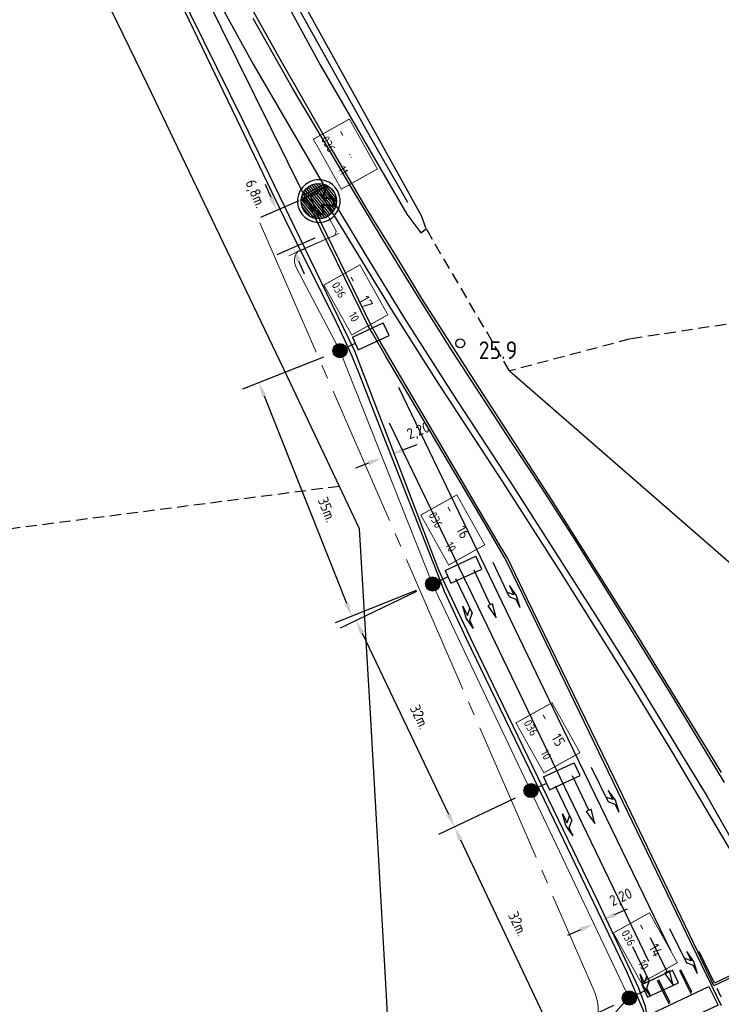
# Model space of a CAD drawing. Extents: x 234510 to 235400, y 502342 to 503395.
# Tile 8 of 15: x 234702 to 234802, y 503145 to 503284. Entities that reach past the tile are written whole.
import ezdxf
from ezdxf.enums import TextEntityAlignment as Align

# ---------------------------------------------------------------- set-up
doc = ezdxf.new("R2010")
doc.units = 0
doc.header["$MEASUREMENT"] = 0
doc.header["$PDMODE"] = 1
for name, pattern in [('CULTSCH', [2.4, 1.6, -0.8]), ('overige', [26, 20, -2, 2, -2]), ('RASTER', [1000.1, 1000, -0.1])]:
    doc.linetypes.add(name, pattern=pattern)
doc.layers.get('0').update_dxf_attribs({"linetype": 'CONTINUOUS'})
doc.layers.get('DEFPOINTS').update_dxf_attribs({"linetype": 'CONTINUOUS'})
for name, color, linetype in [('BIB-BORD-BLAUW', 5, 'CONTINUOUS'), ('ELEKTRO-VERLICHTINGS_TX', 7, 'CONTINUOUS'), ('ELEKTRO_TX', 1, 'CONTINUOUS'), ('LICHTMAST', 7, 'CONTINUOUS'), ('MDI-XX-BANDEN', 15, 'CONTINUOUS'), ('MDI-XX-GREPPEL', 12, 'CONTINUOUS'), ('MDI-XX-HECTO', 1, 'CONTINUOUS'), ('MDI-XX-MARKERING', 8, 'CONTINUOUS'), ('MDI-XX-RASTER', 7, 'CONTINUOUS'), ('MDI-XX-TALUD', 11, 'CONTINUOUS'), ('MDI-XX-TERREINAFSCH', 15, 'CONTINUOUS'), ('MDI-XX-VERLICHTING', 1, 'CONTINUOUS'), ('SOLID', 7, 'CONTINUOUS')]:
    doc.layers.add(name, color=color, linetype=linetype)
for name, color, linetype, lineweight in [('kl-bs-bm_1000', 1, 'CONTINUOUS', 25), ('kl-bs-mantelbuis', 6, 'mantelbuis', 18), ('kl-bs-ovkabel', 3, 'ov', 18), ('kl-bs-signaleringskabel', 5, 'overige', 18), ('wm-bs-lichtmast', 7, 'CONTINUOUS', 18)]:
    doc.layers.add(name, color=color, linetype=linetype, lineweight=lineweight)
doc.styles.add('ISO', font='iso.shx')
doc.styles.add('ISO25', font='ISO', dxfattribs={"height": 2.5})
doc.styles.add('MASTNUMMER', font='iso.shx', dxfattribs={"height": 2.5})
doc.styles.get("Standard").update_dxf_attribs({"font": 'txt.shx'})
doc.styles.add('TECHNICLIGHT', font='ISO')
doc.styles.add('WEGNUMMER', font='iso.shx', dxfattribs={"height": 2})
doc.linetypes.add('GREPPEL', pattern='A,25.5,-0.01,[14,RTW.shx,S=1,R=0,X=0,Y=0],1,[14,RTW.shx,S=1,R=0,X=0,Y=0],1,[14,RTW.shx,S=1,R=0,X=0,Y=0],1,[14,RTW.shx,S=1,R=0,X=0,Y=0],1,[14,RTW.shx,S=1,R=0,X=0,Y=0],0.5,-0.01', length=30.02)
doc.linetypes.add('mantelbuis', pattern='A,0,-2,[15,RTW.shx,S=1,R=0,X=0,Y=0],-2', length=4)
doc.linetypes.add('ov', pattern='A,28,-5,[23,RTW.shx,S=1.25,R=0,X=0,Y=0],-5', length=38)
doc.dimstyles.get("Standard").update_dxf_attribs({"dimtxt": 3, "dimasz": 3, "dimexe": 2.5, "dimexo": 2.5, "dimgap": 1.5, "dimtad": 0, "dimzin": 0, "dimdsep": 46, "dimtxsty": 'Standard', "dimcen": -3, "dimdle": 1.25, "dimadec": 0, "dimazin": 0, "dimtfac": 0.75, "dimtofl": 0, "dimtmove": 2, "dimatfit": 3, "dimfxl": 0, "dimtvp": 1.5, "dimtolj": 1, "dimtzin": 0, "dimarcsym": 0})

# ---------------------------------------------------------------- blocks, each defined once
blk = doc.blocks.new('LICHTMAST')
at = {"color": 2, "linetype": 'Continuous'}
for p, q in [((-0.43, 0.25), (-0.87, 0.5)), ((0, 0.5), (0, 1)), ((0.43, 0.25), (0.87, 0.5)), ((-0.43, -0.25), (-0.87, -0.5)), ((0, -0.5), (0, -1)), ((0.43, -0.25), (0.87, -0.5))]:
    blk.add_line(p, q, dxfattribs=at)
blk.add_circle((0, 0), 0.5, dxfattribs=at)
blk = doc.blocks.new('PIJLR')
at = {"color": 8}
for p, q in [((0, 0), (5.45, 0)), ((5.45, -0.75), (4.7, 0)), ((6.2, -0.75), (5.45, 0)), ((4, -0.75), (5.45, -0.75)), ((5.7, -1.05), (4, -0.75)), ((7.5, -0.75), (5.7, -1.05)), ((7.5, -0.75), (6.2, -0.75))]:
    blk.add_line(p, q, dxfattribs=at)
blk = doc.blocks.new('PIJL')
at = {"color": 8}
for p, q in [((0, 0), (5.45, 0)), ((7.5, 0), (5.45, 0.38)), ((5.45, 0.38), (5.45, -0.38)), ((5.45, -0.38), (7.5, 0))]:
    blk.add_line(p, q, dxfattribs=at)
blk = doc.blocks.new('PIJLL')
at = {"color": 8}
for p, q in [((0, 0), (5.45, 0)), ((5.7, 1.05), (4, 0.75)), ((4, 0.75), (5.45, 0.75)), ((5.45, 0.75), (4.7, 0)), ((6.2, 0.75), (5.45, 0)), ((7.5, 0.75), (5.7, 1.05)), ((7.5, 0.75), (6.2, 0.75))]:
    blk.add_line(p, q, dxfattribs=at)
blk = doc.blocks.new('PUNT125')
at = {"color": 0}
blk.add_circle((0, 0), 0.625, dxfattribs=at)
blk = doc.blocks.new('AL-10m-SOX')
at = {"layer": 'SOLID'}
for points in [[(0, 1, 0.414214), (-1, 0), (0, 0)], [(0, -1, -0.414214), (-1, 0), (0, 0)], [(0, 1, -0.414214), (1, 0), (0, 0)], [(0, -1, 0.414214), (1, 0), (0, 0)]]:
    blk.add_hatch(color=256, dxfattribs=at).paths.add_polyline_path(points)
at = {"layer": 'LICHTMAST', "color": 7}
for p, q in [((2.4, 0), (1, 0)), ((2.4, 1), (7.2, 1)), ((2.4, 1), (2.4, -1)), ((7.2, -1), (7.2, 1)), ((2.4, -1), (7.2, -1))]:
    blk.add_line(p, q, dxfattribs=at)
blk.add_circle((0, 0), 1, dxfattribs=at)
at = {"layer": 'ELEKTRO_TX', "color": 7, "style": 'TECHNICLIGHT'}
blk.add_attdef('NR', (-1.94, -4.42), '', height=2.5, dxfattribs=at)
blk = doc.blocks.new('pijl-binnen')
at = {"layer": 'BIB-BORD-BLAUW'}
for p, q in [((-3.06, -0.46), (0.22, 3.41)), ((0.64, 3.28), (3.05, -1.05)), ((-0.77, -0.64), (-2.81, -0.91)), ((-1.04, -3.41), (-0.77, -0.64)), ((0.77, -0.79), (0.5, -3.56)), ((2.72, -1.44), (0.77, -0.79)), ((0.5, -3.56), (-1.04, -3.41))]:
    blk.add_line(p, q, dxfattribs=at)
at = {"layer": 'BIB-BORD-BLAUW', "extrusion": (0, 0, -1)}
for centre, major_axis, start_param, end_param in [((0.4, 3.25), (-0.169, 0.169), 6.201322, 8.515931), ((-2.85, -0.64), (0.195, 0.195), 2.224647, 4.616129), ((2.81, -1.18), (0.194, 0.194), 0.277108, 2.688528)]:
    blk.add_ellipse(centre, major_axis=major_axis, ratio=1, start_param=start_param, end_param=end_param, dxfattribs=at)
blk = doc.blocks.new('pijl-buiten')
at = {"layer": 'BIB-BORD-BLAUW'}
for p, q in [((-3.22, -0.33), (0.07, 3.54)), ((0.83, 3.35), (3.22, -0.95)), ((-1, -0.87), (-2.79, -1.11)), ((-1.26, -3.59), (-1, -0.87)), ((0.94, -1.06), (0.68, -3.77)), ((2.65, -1.63), (0.94, -1.06)), ((0.68, -3.77), (-1.26, -3.59))]:
    blk.add_line(p, q, dxfattribs=at)
at = {"layer": 'BIB-BORD-BLAUW', "extrusion": (0, 0, -1)}
for centre, major_axis, start_param, end_param in [((0.4, 3.25), (-0.311, 0.311), 6.201125, 8.414972), ((-2.85, -0.64), (0.337, 0.337), 2.224674, 4.621343), ((2.81, -1.18), (-0.336, 0.336), 1.847794, 4.263707)]:
    blk.add_ellipse(centre, major_axis=major_axis, ratio=1, start_param=start_param, end_param=end_param, dxfattribs=at)
blk = doc.blocks.new('PIJLBORD-OPEN')
at = {"layer": 'BIB-BORD-BLAUW'}
h = blk.add_hatch(dxfattribs=at)
h.set_pattern_fill('ANSI31,_O', color=256, scale=4)
h.set_pattern_definition([(45, (-236992.7228, -485636.5885), (-0.3535533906, 0.3535533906), [])])
edge = h.paths.add_edge_path(flags=16)
edge.add_line((-3.17, -0.64), (-0.27, 3.53))
edge = h.paths.add_edge_path(flags=16)
edge.add_ellipse((-2.78, -0.9), major_axis=(0.337, 0.337), ratio=1, start_angle=100.6874, end_angle=238.0064, ccw=False)
edge = h.paths.add_edge_path(flags=16)
edge.add_line((-0.91, -0.96), (-2.67, -1.37))
edge = h.paths.add_edge_path(flags=16)
edge.add_line((-0.91, -3.69), (-0.91, -0.96))
edge = h.paths.add_edge_path(flags=16)
edge.add_line((1.04, -3.69), (-0.91, -3.69))
edge = h.paths.add_edge_path(flags=16)
edge.add_line((1.04, -0.96), (1.04, -3.69))
edge = h.paths.add_edge_path(flags=16)
edge.add_line((2.79, -1.37), (1.04, -0.96))
edge = h.paths.add_edge_path(flags=16)
edge.add_ellipse((2.91, -0.91), major_axis=(-0.336, 0.336), ratio=1, start_angle=121.1784, end_angle=259.6, ccw=False)
edge = h.paths.add_edge_path(flags=16)
edge.add_line((0.51, 3.42), (3.3, -0.64))
edge = h.paths.add_edge_path(flags=16)
edge.add_ellipse((0.09, 3.28), major_axis=(-0.311, 0.311), ratio=1, start_angle=-116.6716, end_angle=10.1725, ccw=False)
edge = h.paths.add_edge_path()
edge.add_arc((0, 0), 4.16, 0, 360)
blk.add_circle((0, 0), 4.16, dxfattribs=at)
at = {"layer": 'BIB-BORD-BLAUW', "extrusion": (0, 0, -1)}
blk.add_ellipse((0, 0), major_axis=(3.21, 3.88), ratio=1, start_param=0.095409, end_param=6.378594, dxfattribs=at)
at = {"layer": 'BIB-BORD-BLAUW', "rotation": 5.470804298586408}
for name in ['pijl-buiten', 'pijl-binnen']:
    blk.add_blockref(name, (0, 0), dxfattribs=at)
blk = doc.blocks.new('*D33')
at = {"layer": 'DEFPOINTS', "color": 0}
for p in [(234747.57, 503237.25, 8.3), (234760.69, 503204.2, 8.31), (234749.23, 503199.64)]:
    blk.add_point(p, dxfattribs=at)
at = {"layer": 'kl-bs-bm_1000', "color": 0, "lineweight": -2}
for p, q in [((234745.24, 503236.33), (234733.78, 503231.77)), ((234736.84, 503230.84), (234748.49, 503201.5)), ((234758.37, 503203.27), (234746.9, 503198.72))]:
    blk.add_line(p, q, dxfattribs=at)
at = {"layer": 'kl-bs-bm_1000', "color": 0}
for points in [[(234737.15, 503230.96), (234736.53, 503230.71), (234736.1, 503232.7)], [(234748.8, 503201.63), (234748.18, 503201.38), (234749.23, 503199.64)]]:
    blk.add_solid(points, dxfattribs=at)
at = {"layer": 'kl-bs-bm_1000', "color": 0, "insert": (234745.73, 503214.74), "char_height": 1.5, "attachment_point": 5, "rotation": 291.6587, "style": 'ISO'}
blk.add_mtext('\\A1;35m.', dxfattribs=at)
blk = doc.blocks.new('*D34')
at = {"layer": 'DEFPOINTS', "color": 0}
for p in [(234760.69, 503204.2, 8.31), (234774.63, 503174.96, 8.36), (234763.79, 503169.79)]:
    blk.add_point(p, dxfattribs=at)
at = {"layer": 'kl-bs-bm_1000', "color": 0, "lineweight": -2}
for p, q in [((234758.43, 503203.12), (234747.6, 503197.95)), ((234750.71, 503197.22), (234762.93, 503171.6)), ((234772.37, 503173.88), (234761.54, 503168.72))]:
    blk.add_line(p, q, dxfattribs=at)
at = {"layer": 'kl-bs-bm_1000', "color": 0}
for points in [[(234751.02, 503197.37), (234750.41, 503197.08), (234749.85, 503199.03)], [(234763.23, 503171.74), (234762.63, 503171.45), (234763.79, 503169.79)]]:
    blk.add_solid(points, dxfattribs=at)
at = {"layer": 'kl-bs-bm_1000', "color": 0, "insert": (234758.85, 503185.38), "char_height": 1.5, "attachment_point": 5, "rotation": 295.49, "style": 'ISO'}
blk.add_mtext('\\A1;32m.', dxfattribs=at)
blk = doc.blocks.new('*D35')
at = {"layer": 'DEFPOINTS', "color": 0}
for p in [(234774.63, 503174.96, 8.36), (234788.55, 503145.58, 8.39), (234777.68, 503140.43)]:
    blk.add_point(p, dxfattribs=at)
at = {"layer": 'kl-bs-bm_1000', "color": 0, "lineweight": -2}
for p, q in [((234772.37, 503173.89), (234761.5, 503168.74)), ((234764.62, 503168), (234776.82, 503142.24)), ((234786.29, 503144.51), (234775.42, 503139.36))]:
    blk.add_line(p, q, dxfattribs=at)
at = {"layer": 'kl-bs-bm_1000', "color": 0}
for points in [[(234764.92, 503168.15), (234764.32, 503167.86), (234763.76, 503169.81)], [(234777.12, 503142.38), (234776.52, 503142.1), (234777.68, 503140.43)]]:
    blk.add_solid(points, dxfattribs=at)
at = {"layer": 'kl-bs-bm_1000', "color": 0, "insert": (234772.76, 503156.08), "char_height": 1.5, "attachment_point": 5, "rotation": 295.3456, "style": 'ISO'}
blk.add_mtext('\\A1;32m.', dxfattribs=at)
blk = doc.blocks.new('*D36')
at = {"layer": 'DEFPOINTS', "color": 0}
for p in [(234744.02, 503259.44), (234746.31, 503254.15), (234740.91, 503251.81)]:
    blk.add_point(p, dxfattribs=at)
at = {"layer": 'kl-bs-bm_1000', "color": 0, "lineweight": -2}
for p, q in [((234737.82, 503258.93), (234737.03, 503260.77)), ((234741.72, 503258.45), (234736.32, 503256.11)), ((234744.01, 503253.16), (234738.61, 503250.82)), ((234741.7, 503249.98), (234742.5, 503248.14))]:
    blk.add_line(p, q, dxfattribs=at)
at = {"layer": 'kl-bs-bm_1000', "color": 0}
for points in [[(234738.13, 503259.07), (234737.51, 503258.8), (234738.62, 503257.1)], [(234742.01, 503250.11), (234741.39, 503249.85), (234740.91, 503251.81)]]:
    blk.add_solid(points, dxfattribs=at)
at = {"layer": 'kl-bs-bm_1000', "color": 0, "insert": (234735.48, 503259.4), "char_height": 1.5, "attachment_point": 5, "rotation": 293.4194, "style": 'ISO'}
blk.add_mtext('\\A1;6,8m.', dxfattribs=at)
blk = doc.blocks.new('*D37')
at = {"layer": 'DEFPOINTS', "color": 0}
for p in [(234753.49, 503222.04), (234754.76, 503222.52), (234754.76, 503222.52)]:
    blk.add_point(p, dxfattribs=at)
at = {"layer": 'kl-bs-bm_1000', "color": 0, "lineweight": -2}
for p, q in [((234752.61, 503224.38), (234752.61, 503224.38)), ((234756.63, 503223.23), (234758.5, 503223.94)), ((234751.62, 503221.33), (234749.75, 503220.62))]:
    blk.add_line(p, q, dxfattribs=at)
at = {"layer": 'kl-bs-bm_1000', "color": 0}
for points in [[(234756.51, 503223.54), (234756.75, 503222.92), (234754.76, 503222.52)], [(234751.51, 503221.64), (234751.74, 503221.02), (234753.49, 503222.04)]]:
    blk.add_solid(points, dxfattribs=at)
at = {"layer": 'kl-bs-bm_1000', "color": 0, "insert": (234758.7, 503225.78), "char_height": 1.5, "attachment_point": 5, "rotation": 20.7631, "style": 'ISO'}
blk.add_mtext('\\A1;2,20', dxfattribs=at)
blk = doc.blocks.new('*D38')
at = {"layer": 'DEFPOINTS', "color": 0}
for p in [(234784.64, 503156.58), (234784.64, 503156.58), (234783.47, 503156.06)]:
    blk.add_point(p, dxfattribs=at)
at = {"layer": 'kl-bs-bm_1000', "color": 0, "lineweight": -2}
for p, q in [((234786.47, 503157.39), (234788.3, 503158.21)), ((234781.64, 503155.25), (234779.81, 503154.43)), ((234784.48, 503153.77), (234784.48, 503153.77)), ((234785.66, 503154.3), (234785.66, 503154.3))]:
    blk.add_line(p, q, dxfattribs=at)
at = {"layer": 'kl-bs-bm_1000', "color": 0}
for points in [[(234786.34, 503157.7), (234786.61, 503157.09), (234784.64, 503156.58)], [(234781.5, 503155.55), (234781.77, 503154.94), (234783.47, 503156.06)]]:
    blk.add_solid(points, dxfattribs=at)
at = {"layer": 'kl-bs-bm_1000', "color": 0, "insert": (234787.4, 503159.73), "char_height": 1.5, "attachment_point": 5, "rotation": 23.9522, "style": 'ISO'}
blk.add_mtext('\\A1;2,20', dxfattribs=at)
blk = doc.blocks.new('mastcodering')
at = {"color": 8, "lineweight": 20, "const_width": 0.2, "flags": 128}
blk.add_lwpolyline([(-4.48, 1.23), (9.02, 1.23), (9.02, -8.52), (-4.48, -8.52), (-4.48, 1.23)], dxfattribs=at)
at = {"layer": 'ELEKTRO-VERLICHTINGS_TX'}
for tag, p, style in [('GROEPNR.', (-3.19, -3), 'MASTNUMMER'), ('MASTNR.', (2.55, -3), 'ISO25')]:
    blk.add_attdef(tag, p, '', height=2.5, dxfattribs=dict(at, style=style))
at = {"layer": 'ELEKTRO-VERLICHTINGS_TX', "color": 7, "style": 'WEGNUMMER'}
for tag, p in [('WEGNR.', (-3.64, -7)), ('KASTNR.', (4.48, -7))]:
    blk.add_attdef(tag, p, '', height=2, dxfattribs=at)

msp = doc.modelspace()

# ---------------------------------------------------------------- linework, layer by layer
at = {"layer": 'kl-bs-mantelbuis'}
msp.add_line((234747.425, 503253.84, 8.304), (234740.338, 503250.674, 8.304), dxfattribs=at)
at = {"layer": 'kl-bs-ovkabel', "ltscale": 0.6, "flags": 128}
for points, elevation in [([(234747.566, 503237.248), (234741.376, 503249.018, -0.2930883), (234741.571, 503251.284), (234746.332, 503253.347, 0.3837303), (234747.016, 503254.147), (234745.954, 503256.184)], 8.304), ([(234783.507, 503117.651), (234780.76, 503118.828), (234780.26, 503126.423, 0.0435837), (234780.26, 503128.064, 0.1224515), (234780.367, 503129.918, -0.151608), (234782.087, 503136.078, -0.1172709), (234788.547, 503145.579, 8.2090166)], 8.484)]:
    msp.add_lwpolyline(points, format="xyb", dxfattribs=dict(at, elevation=elevation))
for points, elevation in [([(234760.691, 503204.197), (234747.566, 503237.248)], 8.313), ([(234788.547, 503145.579), (234760.691, 503204.197)], 8.388)]:
    msp.add_lwpolyline(points, dxfattribs=dict(at, elevation=elevation))
at = {"layer": 'kl-bs-signaleringskabel', "flags": 128}
msp.add_lwpolyline([(234736.236, 503255.353), (234783.518, 503146.704, -0.2813575), (234782.457, 503139.073, 0.2080037), (234779.725, 503126.423), (234780.189, 503118.685, 0.3444511), (234781.509, 503116.831), (234786.981, 503116.787, -0.1240917), (234795.12, 503115.092, -0.1200106), (234809.871, 503102.89), (234811.736, 503099.162), (234818.772, 503096.705), (234823.265, 503099.162), (234833.269, 503103.738), (234843.272, 503108.822), (234869.009, 503126.624)], format="xyb", dxfattribs=at)
at = {"layer": 'MDI-XX-BANDEN', "color": 253}
msp.add_polyline3d([(234808.546, 503156.871, 8.613), (234808.366, 503156.691, 8.691), (234810.616, 503152.43, 8.715), (234800.614, 503147.678, 8.718), (234798.489, 503152.074, 8.709), (234798.273, 503152.097, 8.58)], dxfattribs=at)
at = {"layer": 'MDI-XX-GREPPEL', "color": 253, "linetype": 'GREPPEL'}
msp.add_polyline3d([(234757.169, 503258.21, 7.974), (234751.922, 503267.39, 7.752), (234740.903, 503287.204, 7.551), (234733.1, 503302.748, 7.314), (234732.187, 503305.366, 7.161)], dxfattribs=at)
at = {"layer": 'MDI-XX-MARKERING', "color": 253}
for points in [[(234742.507, 503259.241, 8.478), (234730.75, 503283.006, 8.442), (234719.571, 503305.691, 8.355), (234714.012, 503316.989, 8.343), (234722.049, 503301.82, 8.355), (234735.272, 503277.823, 8.433), (234745.216, 503260.703, 8.475), (234742.507, 503259.241, 8.478)], [(234791.68, 503140.173, 8.37), (234791.463, 503143.226, 8.349), (234799.824, 503147.21, 8.553), (234801.109, 503144.58, 8.583), (234791.68, 503140.173, 8.37)]]:
    msp.add_polyline3d(points, close=True, dxfattribs=at)
for points in [[(234780.226, 503125.762, 8.28), (234781.588, 503126.094, 8.28), (234783.035, 503126.613, 8.283), (234784.578, 503127.478, 8.286), (234786.229, 503128.681, 8.313), (234787.559, 503130.023, 8.313), (234788.858, 503131.624, 8.313), (234790.239, 503134.085, 8.313), (234790.807, 503136.05, 8.325), (234791.2, 503138.623, 8.355), (234791.278, 503140.469, 8.349), (234791.168, 503142.591, 8.358), (234790.822, 503144.396, 8.358), (234789.911, 503146.97, 8.382), (234784.072, 503159.293, 8.367), (234766.491, 503195.698, 8.367), (234762.595, 503203.865, 8.367), (234761.47, 503206.396, 8.367), (234756.267, 503219.998, 8.43), (234750.05, 503236.189, 8.487), (234749.688, 503237.179, 8.487), (234743.362, 503250.187, 8.475), (234733.915, 503269.672, 8.469), (234724.51, 503288.757, 8.46)], [(234802.015, 503176.087, 8.478), (234794.543, 503188.523, 8.478), (234786.42, 503201.65, 8.484), (234780.769, 503210.592, 8.484), (234776.1, 503217.862, 8.472), (234771.876, 503224.299, 8.46), (234763.602, 503236.972, 8.46), (234758.334, 503245.37, 8.46), (234753.284, 503253.584, 8.436), (234749.44, 503259.922, 8.385), (234746.302, 503265.219, 8.388), (234740.864, 503274.422, 8.385), (234735.263, 503284.261, 8.328)], [(234745.216, 503260.703, 8.475), (234751.287, 503250.651, 8.475), (234756.714, 503241.784, 8.511), (234763.532, 503231.095, 8.502), (234772.298, 503217.739, 8.487), (234783.661, 503199.934, 8.481), (234785.586, 503196.857, 8.496), (234789.261, 503190.988, 8.556), (234795.292, 503181.156, 8.556), (234799.551, 503174.09, 8.571), (234804.204, 503165.961, 8.571)], [(234801.605, 503144.462, 8.592), (234791.042, 503166.326, 8.595), (234776.118, 503197.203, 8.643), (234771.364, 503207.072, 8.64), (234770.885, 503207.952, 8.64), (234767.485, 503213.82, 8.601), (234754.026, 503236.526, 8.499), (234752.182, 503239.728, 8.496), (234751.67, 503240.585, 8.496), (234742.507, 503259.241, 8.478)], [(234755.869, 503232.081, 8.487), (234766.279, 503210.421, 8.514), (234778.318, 503185.406, 8.499), (234794.374, 503152.31, 8.544)], [(234791.329, 503150.755, 8.454), (234778.777, 503176.81, 8.454), (234768.474, 503198.245, 8.403), (234754.582, 503226.988, 8.445)], [(234795.652, 503149.516, 8.532), (234797.253, 503146.231, 8.526)], [(234797.431, 503146.357, 8.526), (234795.84, 503149.562, 8.526)], [(234792.505, 503148.126, 8.427), (234794.134, 503144.77, 8.427)], [(234794.338, 503144.912, 8.427), (234792.728, 503148.158, 8.472)], [(234801.541, 503145.712, 8.601), (234800.967, 503146.93, 8.619)]]:
    msp.add_polyline3d(points, dxfattribs=at)
at = {"layer": 'MDI-XX-RASTER', "color": 253, "linetype": 'RASTER'}
for points in [[(234755.025, 503128.172, 8.202), (234754.156, 503145.951, 8.046), (234751.948, 503185.074, 8.025), (234750.342, 503212.035, 8.598), (234747.5, 503218.026, 8.526), (234739.624, 503234.626, 8.778), (234720.307, 503274.947, 8.526), (234701.118, 503314.268, 7.766)], [(234771.592, 503234.367, 8.436), (234805.581, 503204.766, 8.463), (234807.762, 503207.321, 8.565), (234810.13, 503204.92, 8.478), (234808.163, 503202.106, 8.478), (234839.08, 503175.329, 8.493), (234864.105, 503153.738, 8.469), (234882.227, 503159.202, 8.517)]]:
    msp.add_polyline3d(points, dxfattribs=at)
at = {"layer": 'MDI-XX-TALUD', "color": 253}
msp.add_polyline3d([(234720.301, 503323.695, 7.924), (234729.856, 503305.188, 8.094), (234744.75, 503277.725, 8.145), (234757.044, 503256.576, 8.214), (234759, 503253.948, 8.25), (234759.792, 503254.479, 8.415), (234759.095, 503256.324, 8.526), (234742.355, 503286.543, 8.253), (234734.484, 503301.42, 7.917), (234734.39, 503301.904, 7.878), (234746.126, 503305.541, 8.025), (234779.957, 503310.911, 8.001), (234825.176, 503317.768, 8.121), (234873.958, 503325.728, 7.908), (234882.648, 503327.435, 7.695), (234888.19, 503328.623, 7.314)], dxfattribs=at)
at = {"layer": 'MDI-XX-TERREINAFSCH', "color": 253}
for points in [[(234786.124, 503139.92, 8.114), (234790.728, 503142.414, 8.279), (234790.819, 503142.873, 8.363), (234790.51, 503143.914, 8.381), (234788.298, 503149.102, 8.387), (234779.274, 503167.926, 8.327), (234765.467, 503196.424, 8.342), (234762.36, 503203.162, 8.411), (234761.841, 503204.525, 8.39), (234752.841, 503227.425, 8.426), (234750.278, 503234.03, 8.444), (234749.341, 503236.343, 8.438), (234748.283, 503238.62, 8.444), (234747.071, 503241.236, 8.432), (234739.765, 503255.929, 8.423), (234725.582, 503285.306, 8.384), (234709.295, 503318.286, 8.213)], [(234801.615, 503177.492, 8.408), (234789.535, 503197.212, 8.429), (234777.517, 503216.181, 8.351), (234767.357, 503231.856, 8.396), (234759.166, 503244.61, 8.372), (234755.847, 503250.106, 8.378), (234751.258, 503257.48, 8.33), (234745.869, 503266.719, 8.321), (234739.341, 503278.098, 8.306), (234735.386, 503285.168, 8.282)], [(234798.273, 503152.097, 8.58), (234786.445, 503176.671, 8.571), (234774.07, 503202.106, 8.556), (234771.35, 503207.819, 8.565), (234770.181, 503209.739, 8.577), (234761.5, 503224.481, 8.523), (234753.368, 503238.349, 8.454), (234752.047, 503240.706, 8.439), (234744.832, 503255.541, 8.442), (234743.437, 503258.941, 8.445), (234743.672, 503259.274, 8.448), (234744.375, 503259.545, 8.469), (234744.905, 503259.31, 8.484), (234748.094, 503254.12, 8.505), (234755.099, 503242.627, 8.478), (234761.127, 503233.104, 8.454), (234770.568, 503218.681, 8.43), (234778.754, 503205.904, 8.52), (234788.772, 503189.954, 8.544), (234794.68, 503180.28, 8.538), (234808.546, 503156.871, 8.613), (234810.954, 503152.259, 8.568), (234800.513, 503147.307, 8.595), (234798.273, 503152.097, 8.58)]]:
    msp.add_polyline3d(points, dxfattribs=at)
at = {"layer": 'MDI-XX-TERREINAFSCH', "color": 253, "linetype": 'CULTSCH'}
for points in [[(234885.729, 503223.767, 8.409), (234888.991, 503224.517, 8.415), (234890.29, 503229.913, 8.286), (234922.073, 503237.355, 8.232), (234913.4, 503256.027, 7.965), (234847.327, 503247.809, 8.325), (234788.646, 503238.896, 8.523), (234771.592, 503234.367, 8.436), (234759.792, 503254.479, 8.415)], [(234747.5, 503218.026, 8.526), (234659.394, 503206.641, 8.178), (234621.287, 503196.549, 8.286), (234607.233, 503193.978, 8.529), (234583.731, 503186.57, 8.667), (234557.603, 503177.989, 8.748)]]:
    msp.add_polyline3d(points, dxfattribs=at)

# ---------------------------------------------------------------- block references
at = {"layer": 'MDI-XX-HECTO'}
msp.add_blockref('PUNT125', (234764.605, 503238.277, 8.751), dxfattribs=at)
at = {"layer": 'MDI-XX-MARKERING', "color": 253}
for name, p, rotation in [('PIJLL', (234769.215, 503207.297, 8.55), 295.174105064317), ('PIJL', (234766.511, 503206.187, 8.484), 295.182699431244), ('PIJLR', (234763.941, 503204.983, 8.412), 295.5471005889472), ('PIJLL', (234783.147, 503178.244, 8.532), 295.9298363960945), ('PIJL', (234780.452, 503177.072, 8.475), 295.4210498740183), ('PIJLR', (234778.025, 503175.603, 8.442), 295.831287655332), ('PIJLL', (234794.26, 503155.438, 8.553), 295.9309823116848), ('PIJL', (234791.51, 503154.166, 8.538), 295.8450386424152), ('PIJLR', (234789.007, 503152.894, 8.436), 295.655962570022)]:
    msp.add_blockref(name, p, dxfattribs=dict(at, rotation=rotation))
at = {"layer": 'MDI-XX-VERLICHTING'}
for p in [(234747.566, 503237.248, 8.304), (234760.691, 503204.197, 8.313), (234774.631, 503174.958, 8.358), (234788.547, 503145.579, 8.388)]:
    msp.add_blockref('LICHTMAST', p, dxfattribs=at)
at = {"layer": 'wm-bs-lichtmast'}
ref = msp.add_blockref('mastcodering', (234749.576, 503267.332), dxfattribs=dict(at, xscale=0.6, yscale=0.6, zscale=0.6, rotation=299.2060484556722))
ref.add_attrib('KASTNR.', '11', (234747.223, 503262.934), dxfattribs={"height": 1.2, "rotation": 299.20605, "style": 'WEGNUMMER'})
ref.add_attrib('WEGNR.', '036', (234744.845, 503267.188), dxfattribs={"height": 1.2, "rotation": 299.20605, "style": 'WEGNUMMER'})
ref.add_attrib('GROEPNR.', '-', (234747.072, 503268.123), dxfattribs={"height": 1.5, "rotation": 299.20605, "style": 'MASTNUMMER'})
ref.add_attrib('MASTNR.', '..', (234748.752, 503265.119), dxfattribs={"height": 1.5, "rotation": 299.20605, "style": 'ISO25'})
at = {"layer": 'wm-bs-lichtmast', "xscale": 0.6, "yscale": 0.6, "zscale": 0.6, "rotation": 84.00268477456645}
msp.add_blockref('PIJLBORD-OPEN', (234744.572, 503258.42, 8.478), dxfattribs=at)
at = {"layer": 'wm-bs-lichtmast'}
ref = msp.add_blockref('mastcodering', (234751.067, 503246.686), dxfattribs=dict(at, xscale=0.6, yscale=0.6, zscale=0.6, rotation=299.2060484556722))
ref.add_attrib('KASTNR.', '10', (234748.714, 503242.288), dxfattribs={"height": 1.2, "rotation": 299.20605, "style": 'WEGNUMMER'})
ref.add_attrib('WEGNR.', '036', (234746.336, 503246.542), dxfattribs={"height": 1.2, "rotation": 299.20605, "style": 'WEGNUMMER'})
ref.add_attrib('GROEPNR.', '-', (234748.562, 503247.477), dxfattribs={"height": 1.5, "rotation": 299.20605, "style": 'MASTNUMMER'})
ref.add_attrib('MASTNR.', '17', (234750.242, 503244.472), dxfattribs={"height": 1.5, "rotation": 299.20605, "style": 'ISO25'})
at = {"layer": 'wm-bs-lichtmast', "rotation": 24.91925419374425}
for p in [(234747.566, 503237.248, 8.304), (234760.691, 503204.197, 8.313), (234774.631, 503174.958, 8.358), (234788.547, 503145.579, 8.388)]:
    msp.add_blockref('AL-10m-SOX', p, dxfattribs=at)
at = {"layer": 'wm-bs-lichtmast'}
ref = msp.add_blockref('mastcodering', (234764.789, 503214.111), dxfattribs=dict(at, xscale=0.6, yscale=0.6, zscale=0.6, rotation=299.2060484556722))
ref.add_attrib('KASTNR.', '10', (234762.436, 503209.713), dxfattribs={"height": 1.2, "rotation": 299.20605, "style": 'WEGNUMMER'})
ref.add_attrib('WEGNR.', '036', (234760.058, 503213.967), dxfattribs={"height": 1.2, "rotation": 299.20605, "style": 'WEGNUMMER'})
ref.add_attrib('GROEPNR.', '-', (234762.285, 503214.902), dxfattribs={"height": 1.5, "rotation": 299.20605, "style": 'MASTNUMMER'})
ref.add_attrib('MASTNR.', '16', (234763.964, 503211.897), dxfattribs={"height": 1.5, "rotation": 299.20605, "style": 'ISO25'})
ref = msp.add_blockref('mastcodering', (234778.265, 503184.68), dxfattribs=dict(at, xscale=0.6, yscale=0.6, zscale=0.6, rotation=299.2060484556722))
ref.add_attrib('KASTNR.', '10', (234775.912, 503180.282), dxfattribs={"height": 1.2, "rotation": 299.20605, "style": 'WEGNUMMER'})
ref.add_attrib('WEGNR.', '036', (234773.534, 503184.536), dxfattribs={"height": 1.2, "rotation": 299.20605, "style": 'WEGNUMMER'})
ref.add_attrib('GROEPNR.', '-', (234775.761, 503185.471), dxfattribs={"height": 1.5, "rotation": 299.20605, "style": 'MASTNUMMER'})
ref.add_attrib('MASTNR.', '15', (234777.441, 503182.466), dxfattribs={"height": 1.5, "rotation": 299.20605, "style": 'ISO25'})
ref = msp.add_blockref('mastcodering', (234792.066, 503154.938), dxfattribs=dict(at, xscale=0.6, yscale=0.6, zscale=0.6, rotation=299.2060484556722))
ref.add_attrib('KASTNR.', '10', (234789.713, 503150.54), dxfattribs={"height": 1.2, "rotation": 299.20605, "style": 'WEGNUMMER'})
ref.add_attrib('WEGNR.', '036', (234787.335, 503154.794), dxfattribs={"height": 1.2, "rotation": 299.20605, "style": 'WEGNUMMER'})
ref.add_attrib('GROEPNR.', '-', (234789.562, 503155.729), dxfattribs={"height": 1.5, "rotation": 299.20605, "style": 'MASTNUMMER'})
ref.add_attrib('MASTNR.', '14', (234791.241, 503152.724), dxfattribs={"height": 1.5, "rotation": 299.20605, "style": 'ISO25'})

# ---------------------------------------------------------------- texts
at = {"layer": 'MDI-XX-HECTO', "style": 'ISO25'}
msp.add_text('25.9', height=2.5, dxfattribs=at).set_placement((234767.206, 503235.307, 8.751), align=Align.BOTTOM_LEFT)

# ---------------------------------------------------------------- dimensions: what is measured, and where the dimension line sits
at = {"layer": 'kl-bs-bm_1000'}
for base, p1, p2, angle, text, picture, middle in [((234740.906, 503251.813), (234744.017, 503259.439), (234746.307, 503254.153), 293.41937, '6,8m.', '*D36', (234735.477, 503259.402)), ((234749.228, 503199.645), (234747.566, 503237.248, 8.304), (234760.691, 503204.197, 8.313), 291.6587, '35m.', '*D33', (234745.728, 503214.735)), ((234754.761, 503222.519), (234753.495, 503222.04), (234754.761, 503222.519), 20.76307, '2,20', '*D37', (234758.695, 503225.777)), ((234784.644, 503156.582), (234783.466, 503156.058), (234784.644, 503156.582), 23.95217, '2,20', '*D38', (234787.396, 503159.727))]:
    dim = msp.add_linear_dim(base=base, p1=p1, p2=p2, angle=angle, text=text, dimstyle='Standard', override={"dimtxt": 1.5, "dimasz": 2, "dimtxsty": 'ISO', "dimcen": -2, "dimadec": 4}, dxfattribs=at)
    dim.commit()
    dim.dimension.update_dxf_attribs({"geometry": picture, "text_midpoint": middle, "dimtype": 161})
for p1, p2, distance, picture, middle in [((234760.691, 503204.197, 8.313), (234774.631, 503174.958, 8.358), -12.006, '*D34', (234758.855, 503185.379)), ((234774.631, 503174.958, 8.358), (234788.547, 503145.579, 8.388), -12.025, '*D35', (234772.755, 503156.084))]:
    dim = msp.add_aligned_dim(p1=p1, p2=p2, distance=distance, text='32m.', dimstyle='Standard', override={"dimtxt": 1.5, "dimasz": 2, "dimtxsty": 'ISO', "dimcen": -2, "dimadec": 4}, dxfattribs=at)
    dim.commit()
    dim.dimension.update_dxf_attribs({"geometry": picture, "text_midpoint": middle})

doc.saveas('drawing.dxf')
